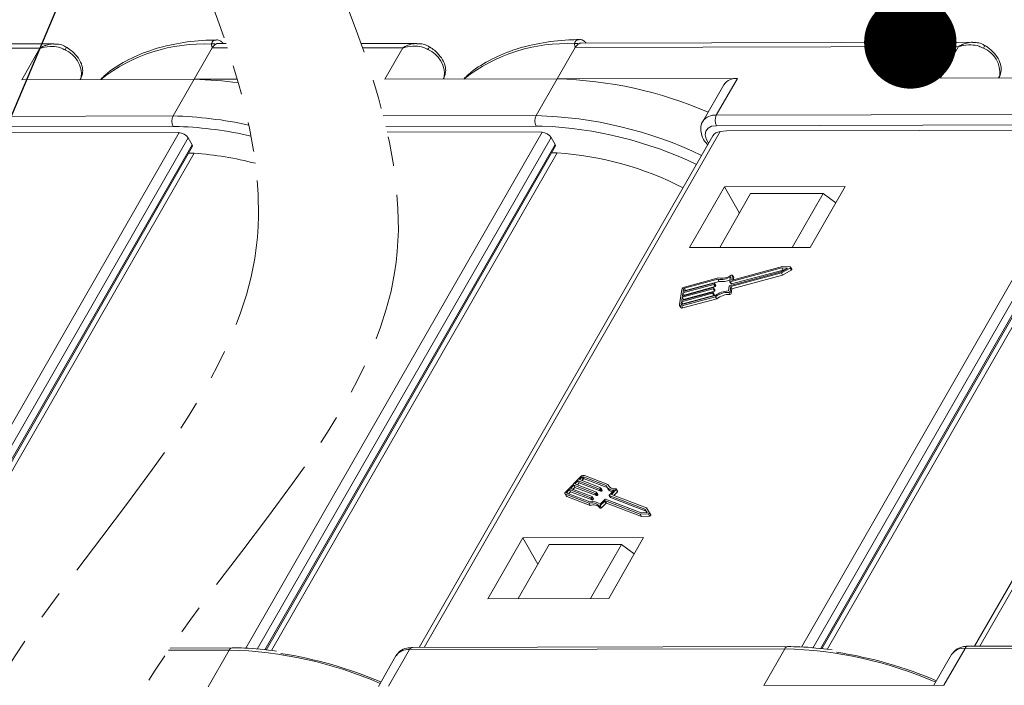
# Model space of a CAD drawing. Header units: millimetres. Extents: x 2548 to 3470, y -441 to 211.
# Tile 45 of 49: x 3247 to 3301, y 49 to 85. Entities that reach past the tile are written whole.
import ezdxf

# ---------------------------------------------------------------- set-up
doc = ezdxf.new("R2010")
doc.units = ezdxf.units.MM
doc.linetypes.add('PHANTOM2', pattern=[31.75, 15.875, -3.175, 3.175, -3.175, 3.175, -3.175])
doc.styles.get("Standard").update_dxf_attribs({"font": '仿宋_GB2312.ttf', "width": 0.8})
doc.dimstyles.new('ISO-25.1', dxfattribs={"dimtxt": 6, "dimasz": 5, "dimexe": 3.5, "dimexo": 0.625, "dimgap": 1.5, "dimtad": 1, "dimtoh": 1, "dimdsep": 46, "dimtxsty": 'Standard', "dimcen": 2.5, "dimadec": 0, "dimazin": 0, "dimtfac": 1, "dimtmove": 0, "dimatfit": 3, "dimfxl": 0, "dimarcsym": 0})

msp = doc.modelspace()

# ---------------------------------------------------------------- linework, layer by layer
at = {"color": 7, "linetype": 'Continuous', "lineweight": 15}
for p, q in [((3248.505, 83.149), (3227.778, 83.103)), ((3249.253, 83.385), (3228.104, 83.338)), ((3247.529, 81.45), (3248.505, 83.149)), ((3257.824, 83.17), (3256.848, 81.471)), ((3258.651, 83.172), (3257.824, 83.17)), ((3258.572, 83.406), (3258.15, 83.405)), ((3268.884, 83.405), (3265.871, 83.398)), ((3268.135, 83.169), (3265.953, 83.164)), ((3267.159, 81.47), (3268.135, 83.169)), ((3277.455, 83.19), (3276.479, 81.491)), ((3298.182, 83.236), (3277.455, 83.19)), ((3298.93, 83.472), (3277.781, 83.425)), ((3297.205, 81.537), (3298.182, 83.236)), ((3247.529, 81.45), (3256.848, 81.471)), ((3250.745, 81.578), (3250.676, 81.457)), ((3250.698, 81.457), (3250.745, 81.578)), ((3250.702, 81.457), (3250.763, 81.614)), ((3250.763, 81.614), (3250.745, 81.578)), ((3256.848, 81.471), (3255.709, 79.488)), ((3259.181, 81.476), (3256.848, 81.471)), ((3267.159, 81.47), (3276.479, 81.491)), ((3270.376, 81.598), (3270.306, 81.477)), ((3270.329, 81.477), (3270.376, 81.598)), ((3270.332, 81.477), (3270.393, 81.634)), ((3270.393, 81.634), (3270.376, 81.598)), ((3276.479, 81.491), (3275.34, 79.508)), ((3286.224, 81.512), (3276.479, 81.491)), ((3286.224, 81.512), (3285.086, 79.53)), ((3297.205, 81.537), (3306.525, 81.557)), ((3300.422, 81.665), (3300.353, 81.544)), ((3300.375, 81.544), (3300.422, 81.665)), ((3300.378, 81.544), (3300.439, 81.701)), ((3300.439, 81.701), (3300.422, 81.665)), ((3285.493, 81.179), (3284.354, 79.197)), ((3235.409, 79.443), (3255.709, 79.488)), ((3267.077, 79.49), (3275.34, 79.508)), ((3285.086, 79.53), (3305.386, 79.575)), ((3255.711, 78.923), (3235.41, 78.878)), ((3256.031, 78.92), (3255.711, 78.923)), ((3275.341, 78.943), (3267.215, 78.925)), ((3275.661, 78.94), (3275.341, 78.943)), ((3305.387, 79.009), (3285.087, 78.964)), ((3240.012, 50.702), (3256.032, 78.586)), ((3256.521, 78.302), (3240.632, 50.646)), ((3256.032, 78.586), (3246.403, 78.619)), ((3256.734, 77.935), (3256.521, 78.302)), ((3259.642, 50.722), (3275.662, 78.606)), ((3276.152, 78.322), (3260.262, 50.666)), ((3275.662, 78.606), (3267.282, 78.635)), ((3284.899, 78.418), (3269.011, 50.764)), ((3285.299, 78.643), (3269.282, 50.764)), ((3276.365, 77.955), (3276.152, 78.322)), ((3285.629, 78.683), (3285.299, 78.643)), ((3285.629, 78.683), (3296.08, 78.706)), ((3289.688, 50.788), (3305.709, 78.672)), ((3306.198, 78.389), (3290.309, 50.732)), ((3305.709, 78.672), (3296.08, 78.706)), ((3314.945, 78.484), (3299.057, 50.83)), ((3315.345, 78.709), (3299.328, 50.831)), ((3241.035, 50.609), (3256.734, 77.935)), ((3241.112, 50.602), (3256.747, 77.815)), ((3260.665, 50.629), (3276.365, 77.955)), ((3260.742, 50.622), (3276.377, 77.835)), ((3290.712, 50.696), (3306.411, 78.022)), ((3290.789, 50.689), (3306.423, 77.902)), ((3256.85, 77.471), (3241.398, 50.576)), ((3276.481, 77.491), (3261.029, 50.596)), ((3306.527, 77.557), (3291.075, 50.662)), ((3285.521, 75.656), (3283.634, 72.371)), ((3292.053, 75.671), (3285.521, 75.656)), ((3286.341, 74.244), (3285.521, 75.656)), ((3290.166, 72.386), (3292.053, 75.671)), ((3285.267, 72.375), (3286.943, 75.292)), ((3290.862, 75.3), (3286.943, 75.292)), ((3289.186, 72.384), (3290.862, 75.3)), ((3291.549, 74.793), (3290.862, 75.3)), ((3283.634, 72.371), (3290.166, 72.386)), ((3285.807, 70.316), (3288.596, 71.069)), ((3288.628, 71.272), (3285.839, 70.52)), ((3285.866, 70.267), (3288.605, 71.006)), ((3288.693, 71.159), (3285.904, 70.407)), ((3285.921, 70.623), (3285.959, 70.869)), ((3285.932, 70.154), (3288.67, 70.893)), ((3288.657, 71.345), (3285.942, 70.612)), ((3286.022, 70.769), (3285.957, 70.882)), ((3285.959, 70.869), (3286.024, 70.756)), ((3288.596, 71.069), (3288.939, 71.259)), ((3288.605, 71.006), (3289.071, 71.264)), ((3288.605, 71.006), (3288.67, 70.893)), ((3288.939, 71.259), (3288.628, 71.272)), ((3288.628, 71.272), (3288.693, 71.159)), ((3289.08, 71.327), (3288.657, 71.345)), ((3288.67, 70.893), (3289.136, 71.151)), ((3288.755, 71.157), (3288.693, 71.159)), ((3289.071, 71.264), (3289.136, 71.151)), ((3289.167, 71.203), (3289.101, 71.316)), ((3284.954, 70.378), (3283.276, 69.925)), ((3283.286, 69.993), (3284.965, 70.446)), ((3285.166, 70.663), (3283.359, 70.175)), ((3285.205, 70.739), (3283.369, 70.243)), ((3285.231, 70.55), (3283.424, 70.062)), ((3284.954, 70.378), (3285.02, 70.265)), ((3284.985, 70.436), (3284.98, 70.402)), ((3284.98, 70.402), (3285.045, 70.289)), ((3285.05, 70.329), (3284.984, 70.442)), ((3284.985, 70.436), (3285.051, 70.323)), ((3285.051, 70.323), (3285.045, 70.289)), ((3285.166, 70.663), (3285.231, 70.55)), ((3285.741, 70.03), (3285.782, 70.293)), ((3285.818, 70.53), (3285.858, 70.793)), ((3285.819, 70.524), (3285.885, 70.411)), ((3285.839, 70.52), (3285.904, 70.407)), ((3285.921, 70.623), (3285.927, 70.612)), ((3286.005, 70.629), (3286.024, 70.756)), ((3283.215, 70.104), (3283.09, 69.29)), ((3284.881, 69.903), (3283.203, 69.45)), ((3283.214, 69.518), (3284.892, 69.971)), ((3283.224, 69.293), (3285.031, 69.781)), ((3284.918, 70.141), (3283.24, 69.688)), ((3283.25, 69.756), (3284.928, 70.209)), ((3283.276, 69.925), (3283.25, 69.756)), ((3284.947, 69.79), (3283.269, 69.337)), ((3283.276, 69.925), (3283.342, 69.812)), ((3283.307, 70.129), (3283.286, 69.993)), ((3284.983, 70.028), (3283.305, 69.575)), ((3283.307, 70.129), (3283.373, 70.017)), ((3283.342, 69.812), (3283.337, 69.779)), ((3285.02, 70.265), (3283.342, 69.812)), ((3283.359, 70.175), (3283.424, 70.062)), ((3284.881, 69.903), (3284.947, 69.79)), ((3284.912, 69.961), (3284.907, 69.927)), ((3284.907, 69.927), (3284.973, 69.814)), ((3284.977, 69.854), (3284.911, 69.967)), ((3284.912, 69.961), (3284.978, 69.848)), ((3284.918, 70.141), (3284.983, 70.028)), ((3284.949, 70.198), (3284.943, 70.164)), ((3284.943, 70.164), (3285.009, 70.051)), ((3285.013, 70.092), (3284.948, 70.205)), ((3284.949, 70.198), (3285.014, 70.085)), ((3284.978, 69.848), (3284.973, 69.814)), ((3285.014, 70.085), (3285.009, 70.051)), ((3285.755, 69.956), (3285.821, 69.843)), ((3285.826, 70.004), (3285.866, 70.267)), ((3285.826, 70.004), (3285.892, 69.891)), ((3285.866, 70.267), (3285.932, 70.154)), ((3285.892, 69.891), (3285.932, 70.154)), ((3283.096, 69.25), (3283.162, 69.137)), ((3283.203, 69.45), (3283.182, 69.315)), ((3283.182, 69.315), (3283.195, 69.293)), ((3283.203, 69.45), (3283.269, 69.337)), ((3283.213, 69.225), (3285.049, 69.721)), ((3283.213, 69.225), (3283.279, 69.112)), ((3283.24, 69.688), (3283.214, 69.518)), ((3283.24, 69.688), (3283.305, 69.575)), ((3283.269, 69.337), (3283.264, 69.304)), ((3283.279, 69.112), (3285.115, 69.608)), ((3283.305, 69.575), (3283.3, 69.542)), ((3285.049, 69.721), (3285.115, 69.608)), ((3277.751, 59.997), (3276.939, 59.181)), ((3277.612, 59.768), (3277.443, 59.598)), ((3277.677, 59.655), (3277.572, 59.549)), ((3278.773, 59.322), (3277.612, 59.768)), ((3277.612, 59.768), (3277.677, 59.655)), ((3278.839, 59.209), (3277.677, 59.655)), ((3277.815, 59.972), (3277.68, 59.836)), ((3277.68, 59.836), (3278.841, 59.39)), ((3277.88, 59.859), (3277.808, 59.787)), ((3277.815, 59.972), (3277.88, 59.859)), ((3279.131, 59.513), (3277.881, 59.994)), ((3277.881, 59.994), (3277.946, 59.881)), ((3279.182, 59.405), (3277.946, 59.881)), ((3279.219, 59.573), (3277.948, 60.062)), ((3277.001, 59.11), (3278.252, 58.629)), ((3277.138, 59.292), (3277.003, 59.156)), ((3277.003, 59.156), (3277.038, 59.096)), ((3277.204, 59.179), (3277.098, 59.073)), ((3278.3, 58.846), (3277.138, 59.292)), ((3277.138, 59.292), (3277.204, 59.179)), ((3278.365, 58.733), (3277.204, 59.179)), ((3277.375, 59.53), (3277.206, 59.36)), ((3277.206, 59.36), (3278.367, 58.914)), ((3277.441, 59.417), (3277.335, 59.311)), ((3278.536, 59.084), (3277.375, 59.53)), ((3277.375, 59.53), (3277.441, 59.417)), ((3278.602, 58.971), (3277.441, 59.417)), ((3277.443, 59.598), (3278.604, 59.152)), ((3278.603, 59.128), (3278.569, 59.094)), ((3278.603, 59.128), (3278.669, 59.015)), ((3278.675, 59.034), (3278.609, 59.147)), ((3278.773, 59.322), (3278.839, 59.209)), ((3278.84, 59.366), (3278.806, 59.332)), ((3278.806, 59.332), (3278.872, 59.219)), ((3278.84, 59.366), (3278.906, 59.253)), ((3278.912, 59.272), (3278.846, 59.385)), ((3278.906, 59.253), (3278.872, 59.219)), ((3279.16, 59.443), (3279.226, 59.33)), ((3279.219, 59.573), (3279.284, 59.46)), ((3279.289, 59.442), (3279.284, 59.46)), ((3279.295, 59.003), (3279.557, 59.266)), ((3279.41, 59.03), (3279.672, 59.293)), ((3279.539, 58.98), (3279.738, 59.18)), ((3279.672, 59.293), (3279.738, 59.18)), ((3279.75, 59.217), (3279.684, 59.33)), ((3276.903, 59.067), (3276.968, 58.954)), ((3276.934, 59.042), (3278.204, 58.553)), ((3276.934, 59.042), (3276.999, 58.929)), ((3276.999, 58.929), (3278.27, 58.44)), ((3278.3, 58.846), (3278.365, 58.733)), ((3278.366, 58.89), (3278.333, 58.856)), ((3278.333, 58.856), (3278.398, 58.743)), ((3278.366, 58.89), (3278.432, 58.777)), ((3278.438, 58.796), (3278.373, 58.909)), ((3278.432, 58.777), (3278.398, 58.743)), ((3278.536, 59.084), (3278.602, 58.971)), ((3278.569, 59.094), (3278.635, 58.981)), ((3278.669, 59.015), (3278.635, 58.981)), ((3278.797, 58.502), (3279.059, 58.765)), ((3278.81, 58.427), (3279.055, 58.673)), ((3279.055, 58.673), (3279.121, 58.56)), ((3279.088, 58.683), (3280.967, 57.961)), ((3279.088, 58.683), (3279.154, 58.57)), ((3279.092, 58.776), (3281.022, 58.034)), ((3279.289, 58.984), (3279.355, 58.871)), ((3281.225, 58.238), (3279.295, 58.98)), ((3279.295, 58.98), (3279.36, 58.867)), ((3281.29, 58.125), (3279.36, 58.867)), ((3281.305, 58.301), (3279.41, 59.03)), ((3278.204, 58.553), (3278.27, 58.44)), ((3278.734, 58.414), (3278.8, 58.301)), ((3278.81, 58.427), (3278.876, 58.314)), ((3278.876, 58.314), (3279.121, 58.56)), ((3279.154, 58.57), (3281.033, 57.848)), ((3281.022, 58.034), (3281.349, 58.049)), ((3281.349, 58.049), (3281.225, 58.238)), ((3281.225, 58.238), (3281.29, 58.125)), ((3281.341, 58.048), (3281.29, 58.125)), ((3281.475, 58.044), (3281.305, 58.301)), ((3281.541, 57.93), (3281.476, 58.043)), ((3280.967, 57.961), (3281.413, 57.981)), ((3280.967, 57.961), (3281.033, 57.848)), ((3281.033, 57.848), (3281.478, 57.868)), ((3281.413, 57.981), (3281.478, 57.868)), ((3274.621, 56.683), (3272.734, 53.398)), ((3281.153, 56.698), (3274.621, 56.683)), ((3275.44, 55.271), (3274.621, 56.683)), ((3279.265, 53.413), (3281.153, 56.698)), ((3276.042, 56.319), (3274.367, 53.402)), ((3279.961, 56.327), (3276.042, 56.319)), ((3279.961, 56.327), (3278.286, 53.411)), ((3280.648, 55.82), (3279.961, 56.327)), ((3272.734, 53.398), (3279.265, 53.413)), ((3255.465, 50.617), (3258.745, 50.624)), ((3258.908, 50.741), (3255.546, 50.734)), ((3257.606, 48.642), (3258.745, 50.624)), ((3267.352, 48.663), (3268.491, 50.646)), ((3268.491, 50.646), (3288.791, 50.691)), ((3288.954, 50.808), (3268.654, 50.763)), ((3287.652, 48.708), (3288.791, 50.691)), ((3297.398, 48.73), (3298.537, 50.712)), ((3298.537, 50.712), (3318.837, 50.757)), ((3319, 50.875), (3298.7, 50.83)), ((3267.759, 50.313), (3266.811, 48.662)), ((3297.805, 50.379), (3296.857, 48.729)), ((3297.398, 48.73), (3287.652, 48.708))]:
    msp.add_line(p, q, dxfattribs=at)
at = {"color": 7, "linetype": 'Continuous', "lineweight": 15, "flags": 128}
for points in [[(3285.087, 78.964), (3284.832, 78.93), (3284.637, 78.83), (3284.518, 78.674), (3284.483, 78.473), (3284.535, 78.244), (3284.666, 78.012)], [(3285.959, 70.869), (3285.958, 70.877), (3285.955, 70.883), (3285.95, 70.888), (3285.941, 70.891), (3285.931, 70.892), (3285.92, 70.891), (3285.909, 70.887), (3285.897, 70.881)], [(3289.071, 71.264), (3289.083, 71.273), (3289.093, 71.282), (3289.1, 71.293), (3289.104, 71.303), (3289.103, 71.312), (3289.099, 71.32), (3289.091, 71.325), (3289.08, 71.327)], [(3289.136, 71.151), (3289.148, 71.16), (3289.159, 71.169), (3289.166, 71.18), (3289.169, 71.19), (3289.169, 71.199), (3289.167, 71.203)], [(3284.965, 70.446), (3284.969, 70.447), (3284.973, 70.447), (3284.977, 70.447), (3284.98, 70.446), (3284.983, 70.444), (3284.984, 70.442), (3284.985, 70.439), (3284.985, 70.436)], [(3285.839, 70.52), (3285.834, 70.519), (3285.83, 70.518), (3285.826, 70.519), (3285.823, 70.52), (3285.82, 70.522), (3285.819, 70.524), (3285.818, 70.527), (3285.818, 70.53)], [(3285.942, 70.612), (3285.937, 70.611), (3285.933, 70.611), (3285.929, 70.612), (3285.926, 70.613), (3285.923, 70.615), (3285.922, 70.617), (3285.921, 70.62), (3285.921, 70.623)], [(3286.024, 70.756), (3286.024, 70.764), (3286.022, 70.769)], [(3284.892, 69.971), (3284.896, 69.972), (3284.9, 69.972), (3284.904, 69.972), (3284.907, 69.971), (3284.91, 69.969), (3284.912, 69.967), (3284.912, 69.964), (3284.912, 69.961)], [(3284.928, 70.209), (3284.933, 70.21), (3284.937, 70.21), (3284.941, 70.209), (3284.944, 70.208), (3284.946, 70.206), (3284.948, 70.204), (3284.949, 70.201), (3284.949, 70.198)], [(3283.09, 69.29), (3283.089, 69.271), (3283.094, 69.254), (3283.105, 69.24), (3283.119, 69.229), (3283.139, 69.222), (3283.161, 69.219), (3283.186, 69.22), (3283.213, 69.225)], [(3283.182, 69.315), (3283.182, 69.308), (3283.184, 69.303), (3283.187, 69.298), (3283.192, 69.294), (3283.199, 69.292), (3283.206, 69.291), (3283.215, 69.292), (3283.224, 69.293)], [(3276.939, 59.181), (3276.921, 59.16), (3276.908, 59.139), (3276.899, 59.118), (3276.895, 59.098), (3276.897, 59.08), (3276.905, 59.064), (3276.917, 59.051), (3276.934, 59.042)], [(3277.003, 59.156), (3276.997, 59.149), (3276.993, 59.142), (3276.99, 59.135), (3276.989, 59.129), (3276.989, 59.123), (3276.992, 59.117), (3276.996, 59.113), (3277.001, 59.11)], [(3278.604, 59.152), (3278.607, 59.15), (3278.609, 59.148), (3278.61, 59.145), (3278.61, 59.142), (3278.61, 59.139), (3278.608, 59.135), (3278.606, 59.132), (3278.603, 59.128)], [(3278.841, 59.39), (3278.844, 59.388), (3278.846, 59.386), (3278.847, 59.383), (3278.847, 59.38), (3278.847, 59.377), (3278.845, 59.373), (3278.843, 59.37), (3278.84, 59.366)], [(3279.672, 59.293), (3279.679, 59.301), (3279.684, 59.31), (3279.686, 59.319), (3279.686, 59.327), (3279.682, 59.333), (3279.676, 59.338), (3279.667, 59.341), (3279.657, 59.341)], [(3279.738, 59.18), (3279.745, 59.188), (3279.75, 59.197), (3279.752, 59.206), (3279.751, 59.214), (3279.75, 59.217)], [(3278.367, 58.914), (3278.37, 58.912), (3278.372, 58.91), (3278.373, 58.907), (3278.374, 58.904), (3278.373, 58.901), (3278.372, 58.897), (3278.369, 58.894), (3278.366, 58.89)], [(3279.295, 58.98), (3279.292, 58.982), (3279.29, 58.984), (3279.289, 58.986), (3279.288, 58.989), (3279.289, 58.993), (3279.29, 58.996), (3279.293, 59), (3279.295, 59.003)], [(3278.734, 58.414), (3278.739, 58.408), (3278.747, 58.404), (3278.756, 58.403), (3278.767, 58.404), (3278.779, 58.407), (3278.79, 58.412), (3278.801, 58.419), (3278.81, 58.427)], [(3278.8, 58.301), (3278.805, 58.295), (3278.812, 58.291), (3278.822, 58.29), (3278.832, 58.291), (3278.844, 58.294), (3278.856, 58.299), (3278.867, 58.306), (3278.876, 58.314)], [(3281.413, 57.981), (3281.426, 57.983), (3281.439, 57.988), (3281.452, 57.996), (3281.463, 58.005), (3281.472, 58.015), (3281.477, 58.026), (3281.478, 58.035), (3281.475, 58.044)], [(3281.478, 57.868), (3281.491, 57.87), (3281.505, 57.875), (3281.518, 57.883), (3281.529, 57.892), (3281.537, 57.902), (3281.542, 57.913), (3281.543, 57.922), (3281.541, 57.93)]]:
    msp.add_lwpolyline(points, dxfattribs=at)
at = {"color": 7, "linetype": 'Continuous', "lineweight": 15}
for centre, radius, start, end in [((3249.266, 83.451), 0.712, 326.4517, 340.1209), ((3257.321, 74.477), 8.902, 87.0125, 128.3365), ((3257.907, 83.039), 0.35, 71.5241, 110.4784), ((3258.269, 82.935), 0.503, 119.9328, 152.1961), ((3258.152, 83.122), 0.283, 90.3832, 118.3046), ((3268.897, 83.471), 0.712, 326.4517, 340.1209), ((3268.927, 81.736), 1.455, 354.5664, 67.2376), ((3276.952, 74.497), 8.902, 87.0125, 128.3365), ((3277.538, 83.059), 0.35, 71.5241, 110.4784), ((3277.9, 82.955), 0.503, 119.9328, 152.1961), ((3277.783, 83.142), 0.283, 90.3832, 118.3046), ((3298.943, 83.538), 0.712, 326.4517, 340.1209), ((3298.973, 81.803), 1.455, 354.5664, 67.2376), ((3249.297, 81.716), 1.455, 354.5664, 67.2376), ((3256.314, 59.674), 21.803, 82.2943, 88.596), ((3275.944, 59.694), 21.803, 66.5041, 88.596), ((3286.141, 80.725), 0.792, 83.9702, 144.9679), ((3256.256, 79.207), 0.615, 152.7297, 207.5188), ((3255.132, 57.381), 22.115, 77.7956, 88.5043), ((3275.886, 79.227), 0.615, 152.7297, 207.5188), ((3274.763, 57.401), 22.115, 64.4795, 88.5043), ((3285.004, 78.736), 0.798, 84.1067, 143.5228), ((3285.632, 79.248), 0.615, 152.7297, 207.5188), ((3255.158, 57.503), 21.435, 77.1482, 87.6672), ((3274.789, 57.523), 21.435, 64.516, 87.6672), ((3256.273, 63.291), 14.191, 87.6689, 88.8658), ((3255.71, 60.086), 17.421, 75.2065, 86.2488), ((3275.903, 63.311), 14.191, 87.6689, 88.8658), ((3275.341, 60.107), 17.421, 62.866, 86.2488), ((3285.373, 71.674), 0.95, 259.8133, 303.4569), ((3284.947, 70.413), 0.0349, 282.2529, 341.8162), ((3285.012, 70.3), 0.0349, 282.2529, 341.8162), ((3285.041, 70.324), 0.00967, 349.0563, 29.2875), ((3285.328, 71.712), 1.061, 261.1913, 299.9652), ((3285.394, 71.562), 1.024, 260.8827, 295.4804), ((3285.815, 70.282), 0.0349, 102.2529, 161.8162), ((3285.897, 70.422), 0.0168, 221.6755, 294.2872), ((3283.414, 70.039), 0.209, 102.2529, 161.8162), ((3283.374, 70.107), 0.0698, 102.2529, 161.8162), ((3283.439, 69.994), 0.0698, 102.2529, 161.8162), ((3284.874, 69.937), 0.0349, 282.2529, 341.8162), ((3284.91, 70.175), 0.0349, 282.2529, 341.8162), ((3284.94, 69.824), 0.0349, 282.2529, 341.8162), ((3284.968, 69.849), 0.00967, 349.0563, 29.2875), ((3284.976, 70.062), 0.0349, 282.2529, 341.8162), ((3285.005, 70.087), 0.00967, 349.0563, 29.2875), ((3285.795, 68.739), 1.293, 92.3955, 126.2747), ((3285.731, 68.85), 1.106, 88.7409, 128.0528), ((3285.797, 68.737), 1.106, 88.7409, 128.0528), ((3285.758, 70.027), 0.0716, 267.5104, 341.2122), ((3285.824, 69.914), 0.0716, 267.5104, 341.2122), ((3283.237, 69.204), 0.101, 221.6755, 294.2872), ((3277.906, 59.857), 0.209, 78.4324, 137.9957), ((3277.867, 59.925), 0.0698, 78.4324, 137.9957), ((3277.932, 59.812), 0.0698, 78.4324, 137.9957), ((3278.78, 59.356), 0.0349, 258.4324, 317.9957), ((3278.846, 59.243), 0.0349, 258.4324, 317.9957), ((3278.896, 59.267), 0.0168, 305.9614, 18.5731), ((3279.501, 59.66), 0.398, 201.6581, 278.1138), ((3279.565, 59.697), 0.367, 199.6453, 284.4409), ((3279.527, 59.521), 0.356, 212.2867, 259.4413), ((3277.018, 58.984), 0.058, 210.9611, 251.1923), ((3278.372, 58.113), 0.471, 39.6341, 110.8073), ((3278.416, 58.099), 0.555, 46.6309, 107.2395), ((3278.307, 58.88), 0.0349, 258.4324, 317.9957), ((3278.372, 58.767), 0.0349, 258.4324, 317.9957), ((3278.422, 58.791), 0.0168, 305.9614, 18.5731), ((3278.543, 59.118), 0.0349, 258.4324, 317.9957), ((3278.609, 59.005), 0.0349, 258.4324, 317.9957), ((3278.659, 59.029), 0.0168, 305.9614, 18.5731), ((3279.081, 58.649), 0.0349, 78.4324, 137.9957), ((3279.085, 58.742), 0.0349, 78.4324, 137.9957), ((3279.363, 58.876), 0.00967, 210.9611, 251.1923), ((3278.437, 58), 0.471, 39.6341, 110.8073), ((3279.147, 58.536), 0.0349, 78.4324, 137.9957), ((3258.922, 50.55), 0.192, 94.1665, 157.3778), ((3258.211, 28.828), 21.803, 66.5041, 88.596), ((3268.408, 49.858), 0.792, 83.9702, 144.9679), ((3268.674, 50.563), 0.201, 95.8172, 155.7418), ((3288.968, 50.617), 0.192, 94.1665, 157.3778), ((3288.257, 28.894), 21.803, 66.5041, 88.596), ((3298.454, 49.925), 0.792, 83.9702, 144.9679), ((3298.72, 50.629), 0.201, 95.8172, 155.7418), ((3258.026, 27.808), 22.902, 67.0711, 81.1822), ((3288.072, 27.875), 22.902, 67.0711, 81.1822)]:
    msp.add_arc(centre, radius, start, end, dxfattribs=at)
for centre, major_axis, ratio, start_param, end_param in [((3256.196, 78.303), (-0.346, 0.201), 0.573593, 3.9303, 5.501096), ((3275.826, 78.323), (-0.346, 0.201), 0.573593, 3.9303, 5.501096), ((3285.626, 78.078), (-0.75, 0.294), 0.653837, 5.400501, 6.185818), ((3256.539, 77.936), (-0.207, 0.121), 0.573593, 3.14482, 3.9303), ((3276.17, 77.956), (-0.207, 0.121), 0.573593, 3.14482, 3.9303)]:
    msp.add_ellipse(centre, major_axis=major_axis, ratio=ratio, start_param=start_param, end_param=end_param, dxfattribs=at)
at = {"color": 3, "linetype": 'PHANTOM2', "lineweight": 9, "ltscale": 0.5}
for points in [[(3255.546, 91.085), (3260.122, 71.783), (3243.329, 41.811), (3249.919, 18.428)], [(3263.111, 90.309), (3267.688, 71.007), (3250.895, 41.035), (3257.484, 17.652)]]:
    msp.add_spline(points, degree=3, dxfattribs=at)
at = {"color": 7, "linetype": 'Continuous', "lineweight": 15}
for points, knots in [([(3277.669, 83.615), (3277.482, 83.612), (3276.737, 83.599), (3275.511, 83.441), (3274.055, 83.072), (3272.775, 82.499), (3271.893, 81.962), (3271.512, 81.567), (3271.429, 81.48)], [0, 0, 0, 0, 0.073209, 0.290651, 0.508228, 0.724879, 0.93937, 1, 1, 1, 1]), ([(3277.416, 83.387), (3277.42, 83.407), (3277.435, 83.468), (3277.496, 83.557), (3277.582, 83.619), (3277.647, 83.613), (3277.668, 83.611)], [0, 0, 0, 0, 0.146645, 0.448799, 0.822208, 1, 1, 1, 1]), ([(3278.046, 83.425), (3278.006, 83.469), (3277.923, 83.561), (3277.78, 83.623), (3277.692, 83.614), (3277.668, 83.612)], [0, 0, 0, 0, 0.401699, 0.835997, 1, 1, 1, 1]), ([(3249.265, 83.384), (3249.261, 83.384), (3249.237, 83.387), (3249.1, 83.377), (3248.913, 83.344), (3248.725, 83.269), (3248.638, 83.226), (3248.59, 83.2), (3248.562, 83.184), (3248.539, 83.17), (3248.523, 83.161), (3248.515, 83.155), (3248.509, 83.152), (3248.507, 83.15), (3248.505, 83.149)], [0, 0, 0, 0, 0.015472, 0.093947, 0.519913, 0.724869, 0.839405, 0.872969, 0.925345, 0.956074, 0.974144, 0.99007, 0.992381, 1, 1, 1, 1]), ([(3248.505, 83.149), (3248.507, 83.15), (3248.516, 83.152), (3248.546, 83.162), (3248.583, 83.172), (3248.793, 83.226), (3249.138, 83.266), (3249.57, 83.206), (3249.78, 83.099), (3249.86, 83.058)], [0, 0, 0, 0, 0.0050875, 0.0203691, 0.0708073, 0.0890863, 0.5003107, 0.809226, 1, 1, 1, 1]), ([(3249.93, 83.2), (3249.9, 83.222), (3249.78, 83.308), (3249.547, 83.373), (3249.351, 83.373), (3249.265, 83.373)], [0, 0, 0, 0, 0.158147, 0.632476, 1, 1, 1, 1]), ([(3250.763, 81.614), (3250.789, 81.717), (3250.848, 81.941), (3250.762, 82.324), (3250.523, 82.731), (3250.207, 83.033), (3249.987, 83.176), (3249.936, 83.209)], [0, 0, 0, 0, 0.17956, 0.389755, 0.635768, 0.914648, 1, 1, 1, 1]), ([(3258.039, 83.595), (3257.851, 83.592), (3257.107, 83.579), (3255.88, 83.421), (3254.424, 83.052), (3253.145, 82.479), (3252.262, 81.942), (3251.882, 81.547), (3251.798, 81.459)], [0, 0, 0, 0, 0.073209, 0.290651, 0.508228, 0.724879, 0.93937, 1, 1, 1, 1]), ([(3257.785, 83.367), (3257.79, 83.387), (3257.804, 83.448), (3257.865, 83.537), (3257.952, 83.599), (3258.016, 83.593), (3258.037, 83.591)], [0, 0, 0, 0, 0.1466446, 0.4487995, 0.8222075, 1, 1, 1, 1]), ([(3257.824, 83.17), (3257.824, 83.171), (3257.809, 83.223), (3257.791, 83.287), (3257.786, 83.355), (3257.785, 83.367)], [0, 0, 0, 0, 0.012087, 0.82463, 1, 1, 1, 1]), ([(3258.416, 83.405), (3258.376, 83.449), (3258.292, 83.541), (3258.149, 83.603), (3258.061, 83.594), (3258.037, 83.592)], [0, 0, 0, 0, 0.401699, 0.835997, 1, 1, 1, 1]), ([(3268.896, 83.404), (3268.892, 83.404), (3268.867, 83.407), (3268.731, 83.397), (3268.543, 83.364), (3268.355, 83.289), (3268.269, 83.246), (3268.221, 83.22), (3268.193, 83.204), (3268.169, 83.19), (3268.154, 83.181), (3268.145, 83.176), (3268.139, 83.172), (3268.137, 83.17), (3268.135, 83.169)], [0, 0, 0, 0, 0.015472, 0.093947, 0.519913, 0.724869, 0.839405, 0.872969, 0.925345, 0.956074, 0.974144, 0.99007, 0.992381, 1, 1, 1, 1]), ([(3268.135, 83.169), (3268.138, 83.17), (3268.146, 83.173), (3268.177, 83.182), (3268.213, 83.192), (3268.423, 83.246), (3268.768, 83.286), (3269.201, 83.226), (3269.41, 83.119), (3269.49, 83.078)], [0, 0, 0, 0, 0.005088, 0.020369, 0.070807, 0.089086, 0.500311, 0.809226, 1, 1, 1, 1]), ([(3269.561, 83.22), (3269.531, 83.242), (3269.411, 83.328), (3269.177, 83.393), (3268.981, 83.393), (3268.895, 83.393)], [0, 0, 0, 0, 0.158147, 0.632476, 1, 1, 1, 1]), ([(3270.393, 81.634), (3270.42, 81.737), (3270.478, 81.961), (3270.392, 82.344), (3270.154, 82.751), (3269.838, 83.053), (3269.618, 83.196), (3269.566, 83.229)], [0, 0, 0, 0, 0.17956, 0.389755, 0.635768, 0.914648, 1, 1, 1, 1]), ([(3277.455, 83.19), (3277.455, 83.191), (3277.44, 83.243), (3277.422, 83.307), (3277.417, 83.375), (3277.416, 83.387)], [0, 0, 0, 0, 0.012087, 0.82463, 1, 1, 1, 1]), ([(3298.942, 83.471), (3298.938, 83.471), (3298.914, 83.473), (3298.777, 83.464), (3298.59, 83.431), (3298.402, 83.356), (3298.315, 83.313), (3298.267, 83.287), (3298.239, 83.271), (3298.215, 83.257), (3298.2, 83.247), (3298.192, 83.242), (3298.186, 83.238), (3298.183, 83.237), (3298.182, 83.236)], [0, 0, 0, 0, 0.015472, 0.093947, 0.519913, 0.724869, 0.839405, 0.872969, 0.925345, 0.956074, 0.974144, 0.99007, 0.992381, 1, 1, 1, 1]), ([(3298.182, 83.236), (3298.184, 83.236), (3298.192, 83.239), (3298.223, 83.248), (3298.259, 83.258), (3298.47, 83.313), (3298.814, 83.353), (3299.247, 83.293), (3299.457, 83.185), (3299.537, 83.144)], [0, 0, 0, 0, 0.005088, 0.020369, 0.070807, 0.089086, 0.500311, 0.809226, 1, 1, 1, 1]), ([(3299.607, 83.287), (3299.577, 83.309), (3299.457, 83.395), (3299.224, 83.459), (3299.027, 83.46), (3298.942, 83.46)], [0, 0, 0, 0, 0.158147, 0.632476, 1, 1, 1, 1]), ([(3300.439, 81.701), (3300.466, 81.804), (3300.524, 82.028), (3300.438, 82.41), (3300.2, 82.818), (3299.884, 83.119), (3299.664, 83.262), (3299.613, 83.296)], [0, 0, 0, 0, 0.17956, 0.389755, 0.635768, 0.914648, 1, 1, 1, 1]), ([(3284.376, 79.211), (3284.362, 79.196), (3284.265, 79.088), (3284.225, 78.799), (3284.293, 78.414), (3284.434, 78.112), (3284.59, 77.966), (3284.622, 77.936)], [0, 0, 0, 0, 0.04539, 0.324809, 0.598218, 0.917418, 1, 1, 1, 1]), ([(3261.298, 50.571), (3260.713, 50.639), (3259.899, 50.733), (3259.126, 50.74), (3258.908, 50.741)], [0, 0, 0, 0, 0.718456, 1, 1, 1, 1]), ([(3268.654, 50.763), (3268.551, 50.756), (3268.303, 50.739), (3267.979, 50.603), (3267.84, 50.409), (3267.781, 50.327)], [0, 0, 0, 0, 0.291084, 0.698935, 1, 1, 1, 1]), ([(3291.344, 50.638), (3290.759, 50.706), (3289.945, 50.8), (3289.172, 50.806), (3288.954, 50.808)], [0, 0, 0, 0, 0.718456, 1, 1, 1, 1]), ([(3298.7, 50.83), (3298.597, 50.823), (3298.35, 50.806), (3298.025, 50.67), (3297.886, 50.476), (3297.827, 50.393)], [0, 0, 0, 0, 0.291084, 0.698935, 1, 1, 1, 1])]:
    msp.add_open_spline(points, degree=3, knots=knots, dxfattribs=at)

# ---------------------------------------------------------------- leaders
at = {"color": 5, "lineweight": 9}
for points in [[(3241.389, 66.29), (3264.312, 120.589), (3272.019, 120.589)], [(3295.577, 83.464), (3312.614, 120.738), (3320.32, 120.738)]]:
    msp.add_leader(points, dimstyle='ISO-25.1', override={"dimgap": 1.5, "dimtad": 0, "dimldrblk": 'Dot'}, dxfattribs=at)

doc.saveas('drawing.dxf')
